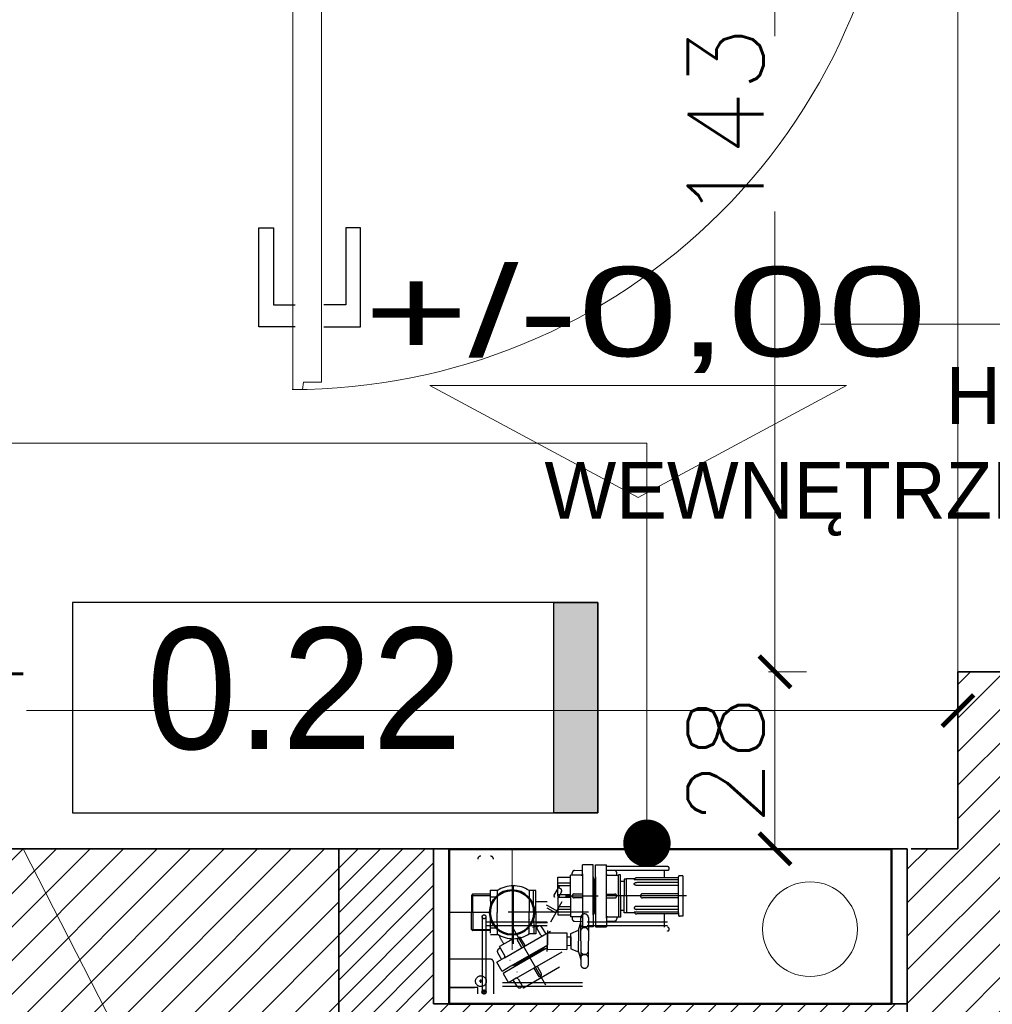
# Model space of a CAD drawing. Header units: millimetres. Extents: x -740 to 33545, y 5178 to 22494.
# Tile 115 of 250: x 9731 to 9885, y 10810 to 10966. Entities that reach past the tile are written whole.
import ezdxf
from ezdxf.lldxf.tags import DXFTag

# ---------------------------------------------------------------- set-up
doc = ezdxf.new("R2010")
doc.units = ezdxf.units.MM
doc.header["$MEASUREMENT"] = 0
doc.linetypes.add('ACAD_ISO10W100', pattern=[18, 12, -3, 0, -3])
doc.linetypes.add('DASHED', pattern=[19.05, 12.7, -6.35])
doc.layers.get('Defpoints').update_dxf_attribs({"color": 252})
for name, color, linetype, lineweight in [('_IS_EKO_KS_opis', 7, 'Continuous', 15), ('A_istniejÄ…ce Ĺ›ciany', 252, 'Continuous', 35), ('A_opisy', 252, 'Continuous', 15), ('A_projektowane sciany', 252, 'Continuous', 35), ('A_Ĺ›ciany projektowane', 252, 'Continuous', 35), ('l.przekrojowa', 252, 'Continuous', 30), ('l.przerywana', 252, 'ICAD_ISO03W100', 5), ('l.wypeĹ‚nien', 252, 'Continuous', 5), ('WYMIAROWA', 252, 'Continuous', 20), ('wymiarowanie', 252, 'Continuous', 9)]:
    doc.layers.add(name, color=color, linetype=linetype, lineweight=lineweight)
for name, color, linetype in [('osie', 252, 'ACAD_ISO10W100'), ('stolarka', 252, 'Continuous'), ('tabelki opis', 252, 'Continuous')]:
    doc.layers.add(name, color=color, linetype=linetype)
doc.styles.add('PROFILE', font='GOTHIC.TTF', dxfattribs={"width": 0.8})
doc.styles.add('styl2', font='simplex.shx')
tags = doc.linetypes.add('ICAD_ISO03W100', pattern=[30, 12, -18]).pattern_tags.tags
tags[6:7] = [DXFTag(74, 4), DXFTag(75, 0), DXFTag(340, '0'), DXFTag(46, 1.0), DXFTag(50, 0.0), DXFTag(44, 0.0), DXFTag(45, 0.0)]
tags[4:5] = [DXFTag(74, 4), DXFTag(75, 0), DXFTag(340, '0'), DXFTag(46, 1.0), DXFTag(50, 0.0), DXFTag(44, 0.0), DXFTag(45, 0.0)]
doc.dimstyles.new('Skala 1-50', dxfattribs={"dimtxt": 12, "dimasz": 5, "dimexe": 1, "dimexo": 1, "dimgap": 1.5, "dimtad": 1, "dimdec": 1, "dimrnd": 0.5, "dimtxsty": 'styl2', "dimblk": 'ARCHTICK', "dimcen": 5, "dimadec": 0, "dimazin": 0, "dimtfac": 1, "dimtdec": 1, "dimtmove": 1, "dimatfit": 3, "dimldrblk": 'ARCHTICK', "dimfxl": 0, "dimlwd": -1, "dimlwe": -1, "dimarcsym": 0})

# ---------------------------------------------------------------- blocks, each defined once
blk = doc.blocks.new('_ArchTick')
at = {"color": 0, "linetype": 'ByBlock', "const_width": 0.15}
blk.add_lwpolyline([(-0.5, -0.5), (0.5, 0.5)], dxfattribs=at)
blk = doc.blocks.new('*D2272')
at = {"layer": 'Defpoints', "color": 0}
for p in [(9879.19, 10864.12), (9879.19, 10856.21), (9645.19, 10834.32)]:
    blk.add_point(p, dxfattribs=at)
at = {"layer": 'wymiarowanie', "color": 0}
for p, q in [((9879.19, 10861.21), (9879.19, 10855.21)), ((9645.19, 10851.21), (9645.19, 10857.21)), ((9645.19, 10856.21), (9701.95, 10856.21)), ((9879.19, 10856.21), (9731.77, 10856.21))]:
    blk.add_line(p, q, dxfattribs=at)
at = {"layer": 'wymiarowanie', "color": 0, "xscale": 5, "yscale": 5, "zscale": 5, "rotation": 180}
blk.add_blockref('_ArchTick', (9645.19, 10856.21), dxfattribs=at)
at = {"layer": 'wymiarowanie', "color": 0, "xscale": 5, "yscale": 5, "zscale": 5}
blk.add_blockref('_ArchTick', (9879.19, 10856.21), dxfattribs=at)
at = {"layer": 'wymiarowanie', "color": 0, "insert": (9716.86, 10864.01), "char_height": 12, "attachment_point": 5, "style": 'styl2'}
blk.add_mtext('234', dxfattribs=at)
blk = doc.blocks.new('*D2729')
at = {"layer": 'Defpoints', "color": 0}
for p in [(9879.19, 11005.32), (9850.24, 10862.32), (9879.19, 10862.32)]:
    blk.add_point(p, dxfattribs=at)
at = {"layer": 'wymiarowanie', "color": 0}
for p, q in [((9855.24, 11005.32), (9849.24, 11005.32)), ((9850.24, 11005.32), (9850.24, 10962.89)), ((9850.24, 10862.32), (9850.24, 10935.16)), ((9855.24, 10862.32), (9849.24, 10862.32))]:
    blk.add_line(p, q, dxfattribs=at)
at = {"layer": 'wymiarowanie', "color": 0, "xscale": 5, "yscale": 5, "zscale": 5}
for p, rotation in [((9850.24, 11005.32), 90), ((9850.24, 10862.32), 270)]:
    blk.add_blockref('_ArchTick', p, dxfattribs=dict(at, rotation=rotation))
at = {"layer": 'wymiarowanie', "color": 0, "insert": (9842.44, 10949.03), "char_height": 12, "attachment_point": 5, "rotation": 90, "style": 'styl2'}
blk.add_mtext('143', dxfattribs=at)
blk = doc.blocks.new('*D2730')
at = {"layer": 'Defpoints', "color": 0}
for p in [(9879.19, 10862.32), (9850.24, 10834.32), (9875.48, 10834.32)]:
    blk.add_point(p, dxfattribs=at)
at = {"layer": 'wymiarowanie', "color": 0}
for p, q in [((9855.24, 10862.32), (9849.24, 10862.32)), ((9850.24, 10862.32), (9850.24, 10834.32)), ((9855.24, 10834.32), (9849.24, 10834.32))]:
    blk.add_line(p, q, dxfattribs=at)
at = {"layer": 'wymiarowanie', "color": 0, "xscale": 5, "yscale": 5, "zscale": 5}
for p, rotation in [((9850.24, 10862.32), 90), ((9850.24, 10834.32), 270)]:
    blk.add_blockref('_ArchTick', p, dxfattribs=dict(at, rotation=rotation))
at = {"layer": 'wymiarowanie', "color": 0, "insert": (9842.44, 10848.32), "char_height": 12, "attachment_point": 5, "rotation": 90, "style": 'styl2'}
blk.add_mtext('28', dxfattribs=at)

msp = doc.modelspace()

# ---------------------------------------------------------------- hatches: boundary and pattern name
at = {"layer": 'l.wypeĹ‚nien'}
h = msp.add_hatch(dxfattribs=at)
h.set_pattern_fill('ANSI31', color=256, scale=30, style=0)
h.paths.add_polyline_path([(8887.19, 10284.84), (8887.19, 10539.8), (8932.19, 10539.8), (8932.19, 10402.52), (9059.57, 10402.52), (9368.19, 10402.52), (9394.23, 10402.52), (9416.72, 10402.52), (9416.72, 10359.34), (9405.31, 10359.34), (9376.25, 10359.34), (8932.19, 10359.34), (8932.19, 10284.84)])
h.paths.add_polyline_path([(9871.19, 10801.99), (9871.19, 10791.99), (9878.23, 10791.99), (9890.23, 10791.99), (10052.23, 10791.99), (10052.23, 10564.52), (10066.23, 10564.52), (10066.23, 10706), (10066.23, 10711.93), (10066.23, 10711.98), (10066.23, 10728.73), (10066.23, 10765.23), (10066.23, 10776), (10066.23, 10781.93), (10066.23, 10781.98), (10066.23, 10781.93), (10066.23, 10776), (10066.22, 10776), (10066.23, 10781.93), (10066.23, 10781.98), (10066.23, 10791.99), (10125.49, 10791.99), (10125.49, 10808.08), (10125.49, 10819.93), (10125.49, 10834.32), (10058.81, 10834.32), (9924.19, 10834.32), (9924.19, 10862.32), (9879.19, 10862.32), (9879.19, 10834.32), (9871.19, 10834.32), (9871.19, 10801.99)])
h.paths.add_polyline_path([(9570.47, 10794.52), (9731.23, 10794.52), (9731.23, 10731.52), (9748.23, 10731.52), (9748.23, 10793.99), (9768.19, 10793.99), (9768.19, 10801.99), (9781.19, 10801.99), (9781.19, 10834.32), (9769.78, 10834.32), (9645.19, 10834.32), (9645.19, 10833.52), (9604.19, 10833.52), (9570.47, 10833.52)])
h.paths.add_polyline_path([(9394.23, 10794.52), (9428.47, 10794.52), (9428.47, 10833.52), (9388.19, 10833.52), (9388.19, 10794.52), (9394.23, 10794.52)])
h.paths.add_polyline_path([(9428.47, 10794.52), (9428.47, 10833.52), (9448.47, 10833.52), (9448.47, 10794.52)])
h.paths.add_polyline_path([(9550.47, 10794.52), (9570.47, 10794.52), (9570.47, 10833.52), (9550.47, 10833.52)])
h.paths.add_polyline_path([(9368.19, 10794.52), (9388.19, 10794.52), (9388.19, 10833.52), (9368.19, 10833.52)])
h.paths.add_polyline_path([(9604.19, 10833.52), (9604.19, 10849.32), (9645.19, 10849.32), (9645.19, 10833.52)])
h.paths.add_polyline_path([(9368.19, 10422.52), (9368.19, 10402.52), (9394.23, 10402.52), (9394.23, 10422.52)])
h.paths.add_polyline_path([(9368.19, 10774.52), (9394.23, 10774.52), (9394.23, 10794.52), (9368.19, 10794.52)])
h = msp.add_hatch(dxfattribs=at)
h.set_pattern_fill('ANSI31', color=256, scale=20, style=0)
h.paths.add_polyline_path([(9796.19, 10809.77), (9871.19, 10809.77), (9871.19, 10801.99), (9781.19, 10801.99), (9781.19, 10834.32), (9796.19, 10834.32)])
at = {"layer": 'tabelki opis'}
msp.add_hatch(color=256, dxfattribs=at).paths.add_polyline_path([(9822.21, 10840.01), (9822.21, 10873.28), (9815.25, 10873.28), (9815.25, 10840.01)])

# ---------------------------------------------------------------- linework, layer by layer
at = {"layer": '_IS_EKO_KS_opis', "ltscale": 0.5}
for q in [(9664.05, 10834.32), (9755.73, 10786.49)]:
    msp.add_line((9731.24, 10834.32), q, dxfattribs=at)
at = {"layer": 'A_istniejÄ…ce Ĺ›ciany'}
for points in [[(9879.19, 10862.32), (9879.19, 10834.32)], [(9924.19, 10862.32), (9879.19, 10862.32)], [(9769.78, 10834.32), (9645.19, 10834.32)], [(9871.19, 10834.32), (9871.19, 10791.99)], [(9879.19, 10834.32), (9871.78, 10834.32)]]:
    msp.add_lwpolyline(points, dxfattribs=at)
at = {"layer": 'A_istniejÄ…ce Ĺ›ciany', "ltscale": 15}
msp.add_lwpolyline([(9769.78, 10834.32), (9781.19, 10834.32), (9781.19, 10801.99), (9768.19, 10801.99)], dxfattribs=at)
at = {"layer": 'A_opisy'}
msp.add_line((9857.45, 10917.32), (9990.92, 10917.32), dxfattribs=at)
at = {"layer": 'A_opisy', "const_width": 3.75}
msp.add_lwpolyline([(9831.85, 10835.21, 1), (9828.1, 10835.21, 1)], format="xyb", close=True, dxfattribs=at)
at = {"layer": 'A_projektowane sciany'}
msp.add_lwpolyline([(9871.19, 10834.32), (9781.19, 10834.32), (9781.19, 10801.99), (9871.19, 10801.99)], close=True, dxfattribs=at)
at = {"layer": 'A_Ĺ›ciany projektowane'}
for q in [(9796.19, 10834.32), (9871.19, 10809.77)]:
    msp.add_line((9796.19, 10809.77), q, dxfattribs=at)
at = {"layer": 'l.przekrojowa'}
for p in [(9796.19, 10834.32), (9871.19, 10809.77)]:
    msp.add_line(p, (9871.19, 10834.32), dxfattribs=at)
at = {"layer": 'l.przerywana', "lineweight": 13, "ltscale": 0.3}
msp.add_lwpolyline([(9879.19, 10862.32), (9879.19, 11234.32)], dxfattribs=at)
at = {"layer": 'osie', "linetype": 'DASHED'}
for p, q in [((9821.49, 10831.77), (9819.79, 10831.77)), ((9819.79, 10830.37), (9819.79, 10831.77)), ((9821.49, 10830.17), (9821.49, 10831.77)), ((9821.85, 10831.77), (9823.55, 10831.77)), ((9821.85, 10829.87), (9821.85, 10831.77)), ((9823.55, 10823.37), (9823.55, 10831.77)), ((9833.21, 10831.52), (9823.55, 10831.52)), ((9815.89, 10826.87), (9815.89, 10829.85)), ((9815.89, 10829.85), (9817.89, 10829.85)), ((9817.89, 10826.87), (9817.89, 10830.17)), ((9817.89, 10826.87), (9817.89, 10830.17)), ((9819.59, 10830.17), (9817.89, 10830.17)), ((9817.89, 10829.7), (9817.89, 10829.85)), ((9818.14, 10830.17), (9818.14, 10830.49)), ((9818.52, 10830.89), (9819.79, 10830.93)), ((9819.79, 10830.37), (9819.79, 10821.97)), ((9821.49, 10823.9), (9821.49, 10830.17)), ((9821.49, 10829.87), (9821.67, 10829.17)), ((9821.85, 10829.87), (9821.67, 10829.17)), ((9821.85, 10829.85), (9821.85, 10823.57)), ((9824.81, 10830.89), (9823.55, 10830.93)), ((9833.21, 10830.92), (9823.55, 10830.92)), ((9823.75, 10830.17), (9825.45, 10830.17)), ((9825.2, 10830.17), (9825.2, 10830.49)), ((9825.8, 10830.22), (9825.45, 10830.22)), ((9825.45, 10826.87), (9825.45, 10830.22)), ((9825.45, 10826.87), (9825.45, 10830.17)), ((9825.45, 10829.7), (9825.45, 10829.85)), ((9825.45, 10826.87), (9825.45, 10829.85)), ((9825.8, 10826.87), (9825.8, 10830.22)), ((9832.76, 10829.72), (9832.76, 10830.92)), ((9834.95, 10824.17), (9834.95, 10829.87)), ((9835.65, 10830.07), (9835.15, 10830.07)), ((9835.65, 10830.07), (9835.65, 10823.67)), ((9808.79, 10828.47), (9808.79, 10819.29)), ((9815.28, 10826.97), (9816.13, 10828.44)), ((9815.89, 10828.95), (9817.89, 10828.95)), ((9815.89, 10828.53), (9817.89, 10828.53)), ((9821.67, 10829.17), (9821.67, 10824.57)), ((9821.67, 10824.57), (9821.67, 10829.17)), ((9826.35, 10829.15), (9825.8, 10829.15)), ((9826.75, 10829.52), (9826.35, 10829.52)), ((9826.35, 10829.52), (9826.35, 10826.87)), ((9828.04, 10829.57), (9826.75, 10829.57)), ((9826.75, 10826.87), (9826.75, 10829.57)), ((9826.75, 10826.87), (9826.75, 10829.52)), ((9834.95, 10829.42), (9827.96, 10829.42)), ((9834.95, 10829.72), (9828.35, 10829.72)), ((9834.95, 10829.01), (9828.35, 10829.01)), ((9834.95, 10828.54), (9828.35, 10828.54)), ((9802.38, 10827.15), (9802.18, 10826.95)), ((9802.18, 10826.95), (9805.17, 10826.96)), ((9802.18, 10826.95), (9802.19, 10824.26)), ((9805.17, 10827.16), (9802.38, 10827.15)), ((9802.38, 10827.15), (9802.41, 10821.36)), ((9805.17, 10827.76), (9806.28, 10827.77)), ((9805.17, 10827.76), (9805.19, 10824.27)), ((9805.17, 10826.74), (9806.28, 10826.74)), ((9806.28, 10827.77), (9806.29, 10824.27)), ((9812.38, 10827.73), (9811.32, 10827.72)), ((9811.32, 10827.72), (9811.33, 10824.3)), ((9812.04, 10824.3), (9812.02, 10827.73)), ((9812.39, 10824.3), (9812.38, 10827.73)), ((9816.43, 10827.53), (9815.84, 10826.42)), ((9815.89, 10827.09), (9817.89, 10827.09)), ((9815.89, 10826.87), (9815.89, 10823.89)), ((9816.01, 10828.22), (9816.28, 10828.06)), ((9817.11, 10826.87), (9822.25, 10826.87)), ((9817.89, 10826.87), (9817.89, 10823.89)), ((9817.89, 10826.87), (9817.89, 10823.57)), ((9819.79, 10827.17), (9818.43, 10827.17)), ((9836.23, 10826.87), (9821.08, 10826.87)), ((9823.55, 10827.17), (9824.87, 10827.17)), ((9825.45, 10826.87), (9825.45, 10823.89)), ((9825.45, 10826.87), (9825.45, 10823.52)), ((9825.45, 10826.87), (9825.45, 10823.57)), ((9825.8, 10826.87), (9825.8, 10823.52)), ((9826.35, 10824.22), (9826.35, 10826.87)), ((9826.75, 10826.87), (9826.75, 10824.17)), ((9826.75, 10826.87), (9826.75, 10824.22)), ((9834.95, 10827.2), (9829.27, 10827.2)), ((9812.38, 10825.97), (9814.2, 10825.97)), ((9814.05, 10825.48), (9814.33, 10825.32)), ((9814.33, 10825.32), (9815.72, 10824.52)), ((9815.72, 10824.52), (9816.57, 10825.99)), ((9815.89, 10826.66), (9817.89, 10826.66)), ((9815.89, 10825.22), (9817.89, 10825.22)), ((9819.79, 10826.57), (9818.46, 10826.58)), ((9823.55, 10826.57), (9824.9, 10826.57)), ((9834.95, 10825.21), (9828.35, 10825.21)), ((9834.95, 10826.55), (9829.27, 10826.55)), ((9805.19, 10824.27), (9798.69, 10824.27)), ((9820.72, 10824.31), (9802.19, 10824.31)), ((9802.2, 10821.56), (9802.19, 10824.26)), ((9805.19, 10820.97), (9805.19, 10824.27)), ((9806.31, 10820.78), (9806.29, 10824.27)), ((9811.35, 10820.87), (9811.33, 10824.3)), ((9812.04, 10824.3), (9812.06, 10820.87)), ((9812.39, 10824.3), (9812.41, 10820.88)), ((9814.15, 10825.01), (9815.54, 10824.21)), ((9815.54, 10824.21), (9814.69, 10822.74)), ((9815.89, 10824.8), (9817.89, 10824.8)), ((9815.89, 10823.89), (9817.89, 10823.89)), ((9817.89, 10824.04), (9817.89, 10823.89)), ((9821.49, 10823.87), (9821.67, 10824.57)), ((9821.49, 10823.9), (9821.49, 10823.57)), ((9821.85, 10823.87), (9821.67, 10824.57)), ((9825.45, 10824.04), (9825.45, 10823.89)), ((9826.35, 10824.59), (9825.8, 10824.59)), ((9826.75, 10824.22), (9826.35, 10824.22)), ((9828.04, 10824.17), (9826.75, 10824.17)), ((9834.95, 10824.32), (9827.96, 10824.32)), ((9834.95, 10824.74), (9828.35, 10824.74)), ((9834.95, 10824.02), (9828.35, 10824.02)), ((9832.76, 10821.92), (9832.76, 10824.02)), ((9834.95, 10824.17), (9834.95, 10823.87)), ((9835.65, 10823.67), (9835.15, 10823.67)), ((9803.89, 10823.57), (9803.89, 10811.67)), ((9804.49, 10823.57), (9804.49, 10811.67)), ((9833.21, 10822.72), (9804.49, 10822.72)), ((9833.21, 10822.12), (9804.49, 10822.12)), ((9811.26, 10823.23), (9811.34, 10823.1)), ((9812.05, 10821.97), (9812.35, 10822.15)), ((9813.2, 10820.67), (9812.35, 10822.15)), ((9812.4, 10822.64), (9814.21, 10822.65)), ((9812.48, 10821.93), (9812.75, 10822.09)), ((9819.59, 10823.57), (9817.89, 10823.57)), ((9818.14, 10823.57), (9818.14, 10823.26)), ((9818.52, 10822.86), (9819.79, 10822.82)), ((9819.12, 10821.45), (9819.49, 10822.71)), ((9819.51, 10819.75), (9819.49, 10823.42)), ((9820.7, 10823.47), (9820.72, 10819.76)), ((9821.49, 10823.57), (9821.49, 10821.97)), ((9821.85, 10823.57), (9821.85, 10821.97)), ((9823.55, 10823.37), (9823.55, 10821.97)), ((9824.81, 10822.86), (9823.55, 10822.82)), ((9823.75, 10823.57), (9825.45, 10823.57)), ((9825.2, 10823.57), (9825.2, 10823.26)), ((9825.8, 10823.52), (9825.45, 10823.52)), ((9802.2, 10821.56), (9805.2, 10821.58)), ((9802.41, 10821.36), (9802.2, 10821.56)), ((9805.2, 10821.38), (9802.41, 10821.36)), ((9805.2, 10821.8), (9806.31, 10821.81)), ((9805.2, 10820.78), (9806.31, 10820.78)), ((9807.41, 10817.1), (9814.69, 10821.3)), ((9808.79, 10821.71), (9811.38, 10817.22)), ((9812.41, 10820.88), (9811.35, 10820.87)), ((9811.94, 10821.91), (9812.07, 10821.99)), ((9813.29, 10821.95), (9813.96, 10820.88)), ((9814.21, 10821.39), (9814.21, 10819.73)), ((9814.21, 10819.73), (9814.21, 10821.04)), ((9814.21, 10821.04), (9817.29, 10821.02)), ((9817.29, 10821.02), (9817.28, 10818.4)), ((9817.92, 10820.95), (9819.12, 10821.45)), ((9817.93, 10819.74), (9817.92, 10820.95)), ((9819.12, 10821.45), (9819.13, 10819.75)), ((9821.49, 10821.97), (9819.79, 10821.97)), ((9821.85, 10821.97), (9823.55, 10821.97)), ((9808.81, 10820.1), (9806.64, 10818.85)), ((9810.18, 10818.7), (9809.51, 10819.87)), ((9810.7, 10819), (9810.04, 10820.15)), ((9813.87, 10818.87), (9814.15, 10819.03)), ((9814.2, 10818.06), (9814.21, 10819.73)), ((9814.21, 10819.73), (9814.2, 10818.42)), ((9817.28, 10820.4), (9817.92, 10820.4)), ((9817.28, 10819.06), (9817.92, 10819.05)), ((9817.92, 10820.4), (9817.93, 10819.74)), ((9817.92, 10819.05), (9817.93, 10819.71)), ((9817.93, 10819.71), (9817.92, 10818.5)), ((9819.12, 10818), (9819.13, 10819.7)), ((9819.51, 10819.7), (9819.49, 10816.03)), ((9820.7, 10815.99), (9820.72, 10819.7)), ((9806.34, 10817.94), (9806.93, 10816.82)), ((9806.76, 10818.63), (9806.49, 10818.47)), ((9807.49, 10817.37), (9806.64, 10818.85)), ((9813.87, 10818.87), (9808.44, 10815.73)), ((9814.05, 10818.55), (9808.62, 10815.42)), ((9809.29, 10813.84), (9816.57, 10818.04)), ((9813.38, 10818.37), (9809.39, 10816.07)), ((9813.38, 10818.37), (9809.39, 10816.07)), ((9813.89, 10818.88), (9813.38, 10818.37)), ((9814.07, 10818.57), (9813.38, 10818.37)), ((9814.2, 10818.42), (9817.28, 10818.4)), ((9817.92, 10818.5), (9819.12, 10818)), ((9819.12, 10818), (9819.49, 10816.74)), ((9805.19, 10816.87), (9798.69, 10816.87)), ((9805.69, 10816.37), (9805.69, 10811.37)), ((9807.41, 10817.1), (9806.2, 10816.4)), ((9807.05, 10814.93), (9806.2, 10816.4)), ((9808.33, 10816.67), (9808.3, 10816.67)), ((9808.7, 10815.88), (9809.39, 10816.07)), ((9808.88, 10815.57), (9809.39, 10816.07)), ((9813.97, 10812.74), (9811.38, 10817.22)), ((9803.45, 10814.34), (9803.5, 10814.15)), ((9808.44, 10815.73), (9807.05, 10814.93)), ((9808.62, 10815.42), (9807.23, 10814.62)), ((9807.23, 10814.62), (9808.08, 10813.14)), ((9809.38, 10814.86), (9809.37, 10814.83)), ((9816.13, 10815.6), (9810.42, 10812.3)), ((9812.06, 10815.44), (9812.74, 10814.27)), ((9812.58, 10815.74), (9813.24, 10814.59)), ((9803.94, 10813.37), (9803.44, 10813.37)), ((9803.94, 10813.37), (9803.44, 10813.37)), ((9803.69, 10813.12), (9803.69, 10813.62)), ((9803.69, 10813.12), (9803.69, 10813.62)), ((9819.79, 10813.12), (9804.49, 10813.12)), ((9809.29, 10813.84), (9808.08, 10813.14)), ((9809.48, 10812.49), (9808.81, 10813.57)), ((9809.57, 10813.77), (9810.42, 10812.3)), ((9798.69, 10812.37), (9802.69, 10812.37)), ((9803.19, 10812.37), (9798.69, 10812.37)), ((9803.19, 10811.37), (9803.19, 10812.37)), ((9803.87, 10812.59), (9803.92, 10812.4)), ((9804.44, 10811.67), (9803.94, 10811.67)), ((9804.19, 10811.42), (9804.19, 10811.92)), ((9819.79, 10812.52), (9804.49, 10812.52)), ((9810.29, 10812.52), (9810.02, 10812.36))]:
    msp.add_line(p, q, dxfattribs=at)
for centre, radius in [((9804.19, 10823.57), 0.3), ((9803.69, 10813.37), 0.85), ((9804.19, 10811.67), 0.325), ((9804.19, 10811.67), 0.3)]:
    msp.add_circle(centre, radius, dxfattribs=at)
for centre, radius, start, end in [((9803.69, 10832.67), 0.5, 90, 180), ((9805.19, 10832.67), 0.5, 0, 90), ((9833.21, 10831.22), 0.3, 270, 90), ((9818.54, 10830.49), 0.4, 92, 179.7276), ((9819.59, 10830.37), 0.2, 270, 0), ((9823.75, 10830.37), 0.2, 180, 270), ((9824.8, 10830.49), 0.4, 0.2724, 88), ((9835.15, 10829.87), 0.2, 90, 180), ((9808.82, 10823.89), 4.58, 56.8666, 123.6636), ((9828.35, 10829.32), 0.4, 90, 165.5225), ((9815.45, 10826.87), 0.2, 150, 240), ((9816.08, 10827.72), 0.4, 332, 59.7276), ((9818.44, 10826.88), 0.298, 89.6478, 274.8086), ((9824.9, 10826.87), 0.298, 269.6478, 94.8086), ((9829.27, 10826.87), 0.327, 90, 270), ((9820.1, 10823.42), 0.605, 0.2651, 180.2651), ((9828.35, 10824.42), 0.4, 194.4775, 270), ((9835.15, 10823.87), 0.2, 180, 270), ((9812.95, 10821.74), 0.4, 32, 119.7276), ((9818.54, 10823.26), 0.4, 180.2724, 268), ((9820.1, 10822.49), 0.636, 198.2133, 342.3169), ((9819.59, 10823.37), 0.2, 0, 90), ((9823.75, 10823.37), 0.2, 90, 180), ((9824.8, 10823.26), 0.4, 272, 359.7276), ((9808.81, 10824.68), 4.58, 236.8666, 303.6636), ((9811.35, 10822.27), 5.04, 198.2791, 216.9146), ((9813.37, 10820.77), 0.2, 210, 300), ((9820.1, 10821.22), 0.636, 18.2133, 162.3169), ((9833.21, 10821.62), 0.3, 270, 90), ((9809.77, 10820.02), 0.298, 25.1914, 210.3522), ((9806.69, 10818.12), 0.4, 120.2724, 208), ((9807.31, 10817.27), 0.2, 300, 30), ((9820.1, 10816.96), 0.636, 17.6831, 161.7867), ((9820.1, 10818.24), 0.636, 197.6831, 341.7867), ((9805.19, 10816.37), 0.5, 0, 90), ((9820.1, 10816.03), 0.605, 179.7349, 359.7349), ((9813, 10814.42), 0.298, 209.6478, 34.8086), ((9809.39, 10813.67), 0.2, 30, 120), ((9809.82, 10812.71), 0.4, 212, 299.7276)]:
    msp.add_arc(centre, radius, start, end, dxfattribs=at)
at = {"layer": 'osie', "linetype": 'DASHED', "extrusion": (0, 0, -1)}
msp.add_ellipse((9828.35, 10828.77), major_axis=(-0.387, 0), ratio=0.605026, start_param=4.712389, end_param=7.853982, dxfattribs=at)
at = {"layer": 'osie', "linetype": 'DASHED'}
msp.add_ellipse((9828.35, 10824.98), major_axis=(-0.387, 0), ratio=0.605026, start_param=4.712389, end_param=7.853982, dxfattribs=at)
at = {"layer": 'stolarka', "lineweight": 9}
msp.add_lwpolyline([(9776.72, 11002.77), (9773.94, 11002.77), (9773.94, 10907.01), (9775.44, 10907.02), (9775.62, 10908.17), (9778.46, 10908.17), (9778.46, 11000.47), (9776.72, 11000.47), (9776.72, 11002.77)], dxfattribs=at)
at = {"layer": 'stolarka'}
for points in [[(9774.32, 10916.92), (9768.52, 10916.92), (9768.52, 10932.59), (9770.84, 10932.59), (9770.84, 10920.4), (9774.32, 10920.4)], [(9778.85, 10916.92), (9784.65, 10916.92), (9784.65, 10932.59), (9782.33, 10932.59), (9782.33, 10920.4), (9778.85, 10920.4)]]:
    msp.add_lwpolyline(points, dxfattribs=at)
at = {"layer": 'stolarka', "linetype": 'ICAD_ISO03W100', "lineweight": 13, "ltscale": 0.3}
msp.add_arc((9773.93, 11002.77), 95.77, 269.9469, 359.9997, dxfattribs=at)
at = {"layer": 'tabelki opis'}
msp.add_lwpolyline([(9822.21, 10873.28), (9739.05, 10873.28), (9739.05, 10840.01), (9822.21, 10840.01), (9822.21, 10873.28)], dxfattribs=at)
msp.add_lwpolyline([(9822.21, 10840.01), (9815.25, 10840.01), (9815.25, 10873.28), (9822.21, 10873.28)], close=True, dxfattribs=at)
at = {"layer": 'WYMIAROWA', "lineweight": 50}
for p, q in [((9798.69, 10809.77), (9798.69, 10834.27)), ((9868.69, 10834.27), (9798.69, 10834.27)), ((9868.69, 10809.77), (9868.69, 10834.27)), ((9868.69, 10809.77), (9798.69, 10809.77))]:
    msp.add_line(p, q, dxfattribs=at)
at = {"layer": 'WYMIAROWA'}
msp.add_line((9808.62, 10834.27), (9808.62, 10818.33), dxfattribs=at)
msp.add_circle((9855.79, 10821.61), 7.5, dxfattribs=at)
at = {"layer": 'WYMIAROWA', "lineweight": 50}
msp.add_circle((9808.62, 10824.27), 3.5, dxfattribs=at)
at = {"layer": 'wymiarowanie', "linetype": 'ByBlock'}
msp.add_lwpolyline([(9828.59, 10889.93), (9861.54, 10907.65), (9795.63, 10907.65)], close=True, dxfattribs=at)
at = {"layer": 'wymiarowanie'}
msp.add_lwpolyline([(9702.72, 10898.54), (9829.97, 10898.54), (9829.97, 10835.21)], dxfattribs=at)

# ---------------------------------------------------------------- texts
at = {"layer": 'tabelki opis', "insert": (9750.78, 10869.32), "char_height": 19.2, "width": 56.7, "attachment_point": 1}
msp.add_mtext('{\\fCentury Gothic|b0|i0|c238|p34;0.22}', dxfattribs=at)
at = {"layer": 'wymiarowanie', "style": 'PROFILE', "width": 1.5}
msp.add_text('+/-0,00', height=14.149, dxfattribs=at).set_placement((9785.17, 10912.26))
at = {"layer": 'wymiarowanie', "insert": (9935.45, 10910.55), "char_height": 9, "width": 232.4726, "attachment_point": 3}
msp.add_mtext('{\\fCentury Gothic|b0|i0|c238|p0;HYDRANT }\\P{\\fCentury Gothic|b0|i0|c238|p0;WEWNĘTRZNY DN25} ', dxfattribs=at)

# ---------------------------------------------------------------- dimensions: what is measured, and where the dimension line sits
at = {"layer": 'wymiarowanie'}
dim = msp.add_linear_dim(base=(9850.24, 10862.32), p1=(9879.19, 11005.32), p2=(9879.19, 10862.32), angle=90, dimstyle='Skala 1-50', dxfattribs=at)
dim.commit()
dim.dimension.update_dxf_attribs({"geometry": '*D2729', "text_midpoint": (9850.24, 10949.03), "dimtype": 160})
dim = msp.add_linear_dim(base=(9879.19, 10856.21), p1=(9645.19, 10834.32), p2=(9879.19, 10864.12), dimstyle='Skala 1-50', dxfattribs=at)
dim.commit()
dim.dimension.update_dxf_attribs({"geometry": '*D2272', "text_midpoint": (9716.86, 10856.21), "dimtype": 160})
dim = msp.add_linear_dim(base=(9850.24, 10834.32), p1=(9879.19, 10862.32), p2=(9875.48, 10834.32), angle=90, dimstyle='Skala 1-50', dxfattribs=at)
dim.commit()
dim.dimension.update_dxf_attribs({"geometry": '*D2730', "text_midpoint": (9842.44, 10848.32)})

doc.saveas('drawing.dxf')
